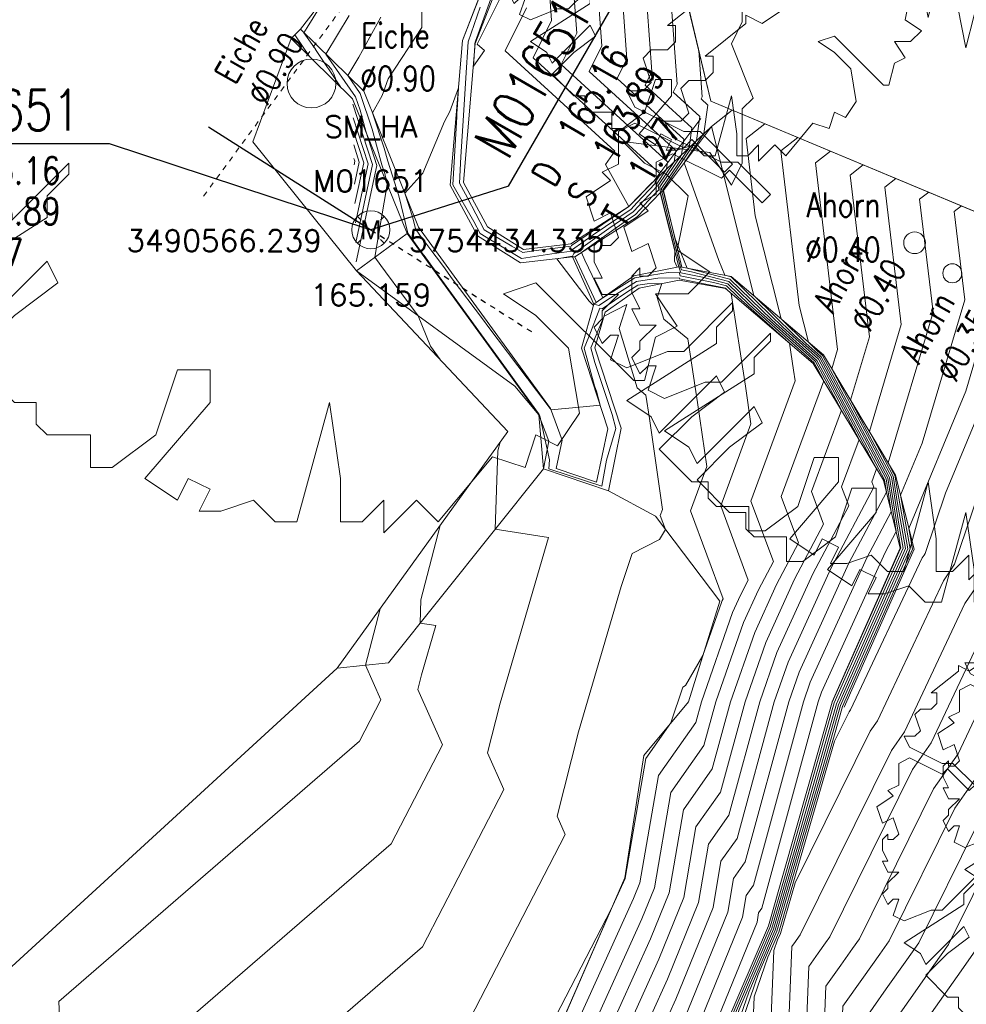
# Model space of a CAD drawing. Header units: metres. Extents: x 3490449 to 3490968, y 5754217 to 5754743.
# Tile 31 of 212: x 3490560 to 3490577, y 5754420 to 5754438. Entities that reach past the tile are written whole.
import ezdxf
from ezdxf.enums import TextEntityAlignment as Align

# ---------------------------------------------------------------- set-up
doc = ezdxf.new("R2010")
doc.units = ezdxf.units.M
doc.header["$LTSCALE"] = 0.25
for name, pattern in [('Kartierung-07$0$AUSGEZOGEN', [0]), ('Kartierung-07$0$STRICHLINIE', [19.05, 12.7, -6.35]), ('Kartierung-07$0$STRICHPUNKT', [25.4, 12.7, -6.35, 0, -6.35])]:
    doc.linetypes.add(name, pattern=pattern)
for name, color, linetype, lineweight, true_color in [('Kartierung-07$0$$BRUCH', 7, 'Continuous', 18, 0x82563a), ('Kartierung-07$0$$HOEHEN_Haupt', 7, 'Continuous', 18, 0x82563a), ('Kartierung-07$0$$HOEHEN_Mittel', 7, 'Continuous', 18, 0x82563a), ('Kartierung-07$0$$P_INF_FL', 7, 'Kartierung-07$0$AUSGEZOGEN', 18, 0x82563a), ('Kartierung-07$0$$P_INF_H_Schacht', 7, 'Kartierung-07$0$AUSGEZOGEN', 18, 0x82563a), ('Kartierung-07$0$$P_INF_NR_Schacht', 7, 'Kartierung-07$0$AUSGEZOGEN', 18, 0x82563a), ('Kartierung-07$0$$P_INF_X', 7, 'Kartierung-07$0$AUSGEZOGEN', 18, 0x82563a), ('Kartierung-07$0$B_Baum', 7, 'Continuous', 18, 0x82563a), ('Kartierung-07$0$B_Befestigt', 7, 'Continuous', 18, 0x82563a), ('Kartierung-07$0$B_Gelaendeknick', 7, 'Continuous', 18, 0x82563a), ('Kartierung-07$0$B_Mauer', 7, 'Kartierung-07$0$AUSGEZOGEN', 18, 0x82563a), ('Kartierung-07$0$B_Schrift_Baum', 7, 'Continuous', 18, 0x82563a), ('Kartierung-07$0$B_Schrift_Baum_60Grad', 7, 'Continuous', 18, 0x82563a), ('Kartierung-07$0$B_Ueberdachung', 7, 'Kartierung-07$0$STRICHLINIE', 18, 0x82563a), ('Kartierung-07$0$B_Zaun', 7, 'Kartierung-07$0$AUSGEZOGEN', 18, 0x82563a), ('Kartierung-07$0$Hilfe_DGM', 7, 'Continuous', 18, 0x82563a), ('Kartierung-07$0$SYM_SM_HA', 7, 'Kartierung-07$0$AUSGEZOGEN', 18, 0x82563a)]:
    doc.layers.add(name, color=color, linetype=linetype, lineweight=lineweight, true_color=true_color)
doc.layers.add('Kartierung-07$0$$PKT_SM_HA', color=7, linetype='Continuous', lineweight=18)
doc.layers.add('Kartierung-07$0$B_MW_Leitung_HA_Aus', color=7, linetype='Kartierung-07$0$STRICHPUNKT', true_color=0x82563a)
doc.layers.add('Kartierung-07$0$B_SW-Leitung_HA_Aus', color=7, linetype='Continuous', true_color=0x82563a)
doc.layers.add('Kartierung-07$0$B_Schachtschrift_MW_HA', color=7, linetype='Continuous')
doc.layers.add('Kartierung-07$0$B_Schachtschrift_MW_HA_60Grad_AUS', color=7, linetype='Continuous')
doc.styles.add('Kartierung-07$0$2', font='TXT')
doc.styles.add('Kartierung-07$0$STANDARD', font='romans.shx', dxfattribs={"width": 0.8})

# ---------------------------------------------------------------- blocks, each defined once
blk = doc.blocks.new('Kartierung-07$0$B_Schachtbeschriftung')
blk.add_line((0, 0), (8.186, 0))
at = {"style": 'Kartierung-07$0$STANDARD', "width": 0.8}
for s, p in [('D ', (0.75, -0.5)), ('S ', (0.75, -2)), ('T ', (0.75, -3.5))]:
    blk.add_text(s, height=1, dxfattribs=at).set_placement(p, align=Align.TOP_LEFT)
at = {"ltscale": 0.02, "style": 'Kartierung-07$0$STANDARD', "width": 0.8}
for tag, p, height in [('NUMMER', (0.759, 0.479), 1.5), ('DECKEL', (2.627, -1.5), 1), ('SOHLE', (2.625, -2.996), 1), ('TIEFE', (2.628, -4.501), 1)]:
    blk.add_attdef(tag, p, '', height=height, dxfattribs=at)
at = {"ltscale": 0.02, "style": 'Kartierung-07$0$STANDARD', "width": 0.8, "flags": 1}
blk.add_attdef('FOTO', (1.057, -6.131), '', height=1, dxfattribs=at)
blk = doc.blocks.new('Kartierung-07$0$B_Baum')
at = {"layer": 'Kartierung-07$0$B_Baum'}
blk.add_lwpolyline([(-0.4417, -0.1918), (-0.4667, -0.1793), (-0.4542, -0.1418), (-0.4667, -0.1418), (-0.4792, -0.1543), (-0.4917, -0.1293), (-0.4792, -0.1168), (-0.4792, -0.1043), (-0.4542, -0.0793), (-0.4792, -0.0793), (-0.4917, -0.0543), (-0.4792, -0.0543), (-0.4917, -0.0293), (-0.4917, -0.0043), (-0.4792, 0.0082), (-0.4792, -0.0043), (-0.4667, -0.0043), (-0.4542, 0.0082), (-0.4667, 0.0457), (-0.4917, 0.0332), (-0.5042, 0.0707), (-0.4667, 0.0957), (-0.4792, 0.1082), (-0.4542, 0.1207), (-0.4542, 0.1457), (-0.4542, 0.1707), (-0.4292, 0.1832), (-0.3542, 0.1457), (-0.3417, 0.1582), (-0.2917, 0.1082), (-0.2792, 0.1207), (-0.3292, 0.1707), (-0.3542, 0.1707), (-0.4292, 0.2082), (-0.4417, 0.2332), (-0.4167, 0.2332), (-0.4042, 0.2457), (-0.4167, 0.2832), (-0.4042, 0.2957), (-0.3792, 0.2957), (-0.3667, 0.3082), (-0.3667, 0.3332), (-0.3792, 0.3332), (-0.3167, 0.3832), (-0.3167, 0.3957), (-0.2917, 0.3832), (-0.2542, 0.4082), (-0.2542, 0.4332), (-0.2417, 0.4457), (-0.2167, 0.4207), (-0.1792, 0.4457), (-0.1917, 0.4707), (-0.1792, 0.4707), (-0.1542, 0.4582), (-0.1292, 0.4832), (-0.1167, 0.4957), (-0.0917, 0.4707), (-0.0792, 0.4957), (-0.0667, 0.5082), (-0.0292, 0.5082), (-0.0292, 0.4707), (-0.0167, 0.4832), (0.0083, 0.5082), (0.0083, 0.4832), (0.0208, 0.4707), (0.0333, 0.4957), (0.0333, 0.4832), (0.0083, 0.4082), (0.0208, 0.3457), (0.0333, 0.3957), (0.0708, 0.4832), (0.0708, 0.5082), (0.0958, 0.4957), (0.0958, 0.4832), (0.1083, 0.4707), (0.1208, 0.4957), (0.1333, 0.4707), (0.1458, 0.4457), (0.1583, 0.4457), (0.1833, 0.4707), (0.2083, 0.4582), (0.2208, 0.4582), (0.2458, 0.4332), (0.2333, 0.4207), (0.2583, 0.4207), (0.2833, 0.4082), (0.2958, 0.3957), (0.2708, 0.3707), (0.2708, 0.3582), (0.3208, 0.3707), (0.3583, 0.3457), (0.3583, 0.3332), (0.4083, 0.3082), (0.4208, 0.2832), (0.4208, 0.2582), (0.4583, 0.2457), (0.4333, 0.2207), (0.4583, 0.1957), (0.4083, 0.1832), (0.2958, 0.1332), (0.3083, 0.1207), (0.4208, 0.1582), (0.4833, 0.1457), (0.4708, 0.1207), (0.5083, 0.0957), (0.4958, 0.0832), (0.4958, 0.0707), (0.4833, 0.0457), (0.5083, -0.0168), (0.4958, -0.0293), (0.4958, -0.0918), (0.4833, -0.1168), (0.4583, -0.0793), (0.3583, -0.0668), (0.3833, -0.0918), (0.4083, -0.1043), (0.4333, -0.1293), (0.4208, -0.1918), (0.4583, -0.2168), (0.4333, -0.2418), (0.3958, -0.2418), (0.4208, -0.2793), (0.3958, -0.2918), (0.3833, -0.3418), (0.3708, -0.3418), (0.2583, -0.2293), (0.2208, -0.2418), (0.2583, -0.2668), (0.2958, -0.3043), (0.3083, -0.3793), (0.2833, -0.4168), (0.2583, -0.4043), (0.2458, -0.4418), (0.2083, -0.4293), (0.1458, -0.5043), (0.1208, -0.4793), (0.0833, -0.5168), (0.0833, -0.4793), (0.0583, -0.5043), (0.0333, -0.5043), (0.0333, -0.4543), (0.0208, -0.3668), (-0.0167, -0.5043), (-0.0417, -0.5043), (-0.0667, -0.4793), (-0.1042, -0.4918), (-0.1292, -0.4918), (-0.1167, -0.4668), (-0.1417, -0.4543), (-0.1542, -0.4793), (-0.1917, -0.4543), (-0.1167, -0.3668), (-0.1167, -0.3293), (-0.1542, -0.3293), (-0.1792, -0.4043), (-0.2292, -0.4418), (-0.2542, -0.4418), (-0.2542, -0.4043), (-0.3042, -0.4043), (-0.3167, -0.3918), (-0.3167, -0.3668), (-0.3417, -0.3668), (-0.3917, -0.3168), (-0.3417, -0.2668), (-0.2917, -0.2293), (-0.3042, -0.2043), (-0.3917, -0.2918), (-0.4042, -0.2668), (-0.4417, -0.2418), (-0.3042, -0.1543), (-0.3042, -0.1293), (-0.2792, -0.1043), (-0.2792, -0.0918), (-0.3542, -0.1668), (-0.3792, -0.1668), (-0.4417, -0.1918)], dxfattribs=at)
blk = doc.blocks.new('Kartierung-07$0$PKT_SM_HA')
at = {"layer": 'Kartierung-07$0$SYM_SM_HA'}
for p, q in [((-0.247, 0.247), (-0.177, 0.177)), ((0.177, 0.177), (0.247, 0.247)), ((0.177, 0.177), (0.247, 0.247)), ((-0.247, -0.247), (-0.177, -0.177)), ((0.177, -0.177), (0.247, -0.247))]:
    blk.add_line(p, q, dxfattribs=at)
blk.add_circle((0, 0), 0.35, dxfattribs=at)
at = {"layer": 'Kartierung-07$0$$P_INF_FL', "style": 'Kartierung-07$0$STANDARD'}
blk.add_attdef('CODE', text='', height=0.8, dxfattribs=at).set_placement((0, 1.7), align=Align.CENTER)
at = {"layer": 'Kartierung-07$0$$P_INF_H_Schacht', "style": 'Kartierung-07$0$STANDARD'}
blk.add_attdef('H', text='', height=0.8, dxfattribs=at).set_placement((0, -1.4), align=Align.CENTER)
at = {"layer": 'Kartierung-07$0$$P_INF_NR_Schacht', "style": 'Kartierung-07$0$STANDARD'}
blk.add_attdef('NR', text='', height=0.8, dxfattribs=at).set_placement((0, 0.7), align=Align.CENTER)
at = {"layer": 'Kartierung-07$0$$P_INF_X', "style": 'Kartierung-07$0$STANDARD'}
blk.add_attdef('X', text='', height=0.8, dxfattribs=at).set_placement((-0.9, -0.4), align=Align.RIGHT)
blk.add_attdef('Y', (0.7, -0.4), '', height=0.8, dxfattribs=at)
at = {"layer": 'Kartierung-07$0$SYM_SM_HA', "style": 'Kartierung-07$0$2'}
blk.add_text('M', height=0.35, dxfattribs=at).set_placement((0, -0.178), align=Align.CENTER)

msp = doc.modelspace()

# ---------------------------------------------------------------- linework, layer by layer
at = {"layer": 'Kartierung-07$0$$BRUCH', "ltscale": 0.02}
for p, q in [((3490572.496, 5754436.7), (3490571.615, 5754440.431)), ((3490568.305, 5754438.802), (3490567.926, 5754437.817)), ((3490568.162, 5754437.763), (3490568.528, 5754438.714)), ((3490564.941, 5754438.025), (3490566.108, 5754436.884)), ((3490565.904, 5754436.747), (3490564.773, 5754437.853)), ((3490567.926, 5754437.817), (3490567.702, 5754435.155)), ((3490567.947, 5754435.206), (3490568.162, 5754437.763)), ((3490566.108, 5754436.884), (3490567.118, 5754434.386)), ((3490566.907, 5754434.269), (3490565.904, 5754436.747)), ((3490579.288, 5754433.865), (3490572.496, 5754436.7)), ((3490572.509, 5754436.238), (3490571.452, 5754435.23)), ((3490571.625, 5754435.061), (3490572.509, 5754436.238)), ((3490571.452, 5754435.23), (3490570.99, 5754434.763)), ((3490567.702, 5754435.155), (3490568.203, 5754434.221)), ((3490568.384, 5754434.391), (3490567.947, 5754435.206)), ((3490571.569, 5754435.017), (3490571.625, 5754435.061)), ((3490571.967, 5754433.644), (3490571.625, 5754435.061)), ((3490571.143, 5754434.576), (3490571.569, 5754435.017)), ((3490571.569, 5754435.017), (3490571.912, 5754433.654)), ((3490570.99, 5754434.763), (3490569.922, 5754434.074)), ((3490569.996, 5754433.836), (3490571.143, 5754434.576)), ((3490567.118, 5754434.386), (3490569.544, 5754431.047)), ((3490569.051, 5754433.974), (3490568.384, 5754434.391)), ((3490565.973, 5754433.579), (3490566.907, 5754434.269)), ((3490569.331, 5754430.932), (3490566.907, 5754434.269)), ((3490568.203, 5754434.221), (3490568.995, 5754433.726)), ((3490569.922, 5754434.074), (3490569.051, 5754433.974)), ((3490568.995, 5754433.726), (3490569.954, 5754433.836)), ((3490569.954, 5754433.836), (3490569.996, 5754433.836)), ((3490570.346, 5754432.968), (3490569.954, 5754433.836)), ((3490569.996, 5754433.836), (3490570.386, 5754432.996)), ((3490568.893, 5754431.457), (3490565.973, 5754433.579)), ((3490571.083, 5754433.487), (3490571.912, 5754433.654)), ((3490571.912, 5754433.654), (3490571.967, 5754433.644)), ((3490571.967, 5754433.644), (3490572.874, 5754433.478)), ((3490570.386, 5754432.996), (3490571.083, 5754433.487)), ((3490571.18, 5754433.262), (3490571.914, 5754433.41)), ((3490571.914, 5754433.41), (3490572.767, 5754433.254)), ((3490572.874, 5754433.478), (3490574.571, 5754432.032)), ((3490570.554, 5754432.821), (3490571.18, 5754433.262)), ((3490572.767, 5754433.254), (3490574.385, 5754431.875)), ((3490570.115, 5754432.157), (3490570.346, 5754432.968)), ((3490570.346, 5754432.968), (3490570.386, 5754432.996)), ((3490570.366, 5754432.162), (3490570.554, 5754432.821)), ((3490570.602, 5754430.671), (3490570.115, 5754432.157)), ((3490570.85, 5754430.684), (3490570.366, 5754432.162)), ((3490574.571, 5754432.032), (3490575.899, 5754429.821)), ((3490574.385, 5754431.875), (3490575.675, 5754429.728)), ((3490569.331, 5754430.932), (3490568.893, 5754431.457)), ((3490569.544, 5754431.047), (3490569.764, 5754430.465)), ((3490569.417, 5754429.933), (3490569.331, 5754430.932)), ((3490570.612, 5754429.53), (3490570.85, 5754430.684)), ((3490565.622, 5754426.267), (3490568.764, 5754430.625)), ((3490570.392, 5754429.688), (3490570.602, 5754430.671)), ((3490569.764, 5754430.465), (3490569.652, 5754429.941)), ((3490569.417, 5754429.933), (3490566.566, 5754426.368)), ((3490570.612, 5754429.53), (3490569.417, 5754429.933)), ((3490569.652, 5754429.941), (3490570.392, 5754429.688)), ((3490575.899, 5754429.821), (3490576.24, 5754428.456)), ((3490575.675, 5754429.728), (3490575.987, 5754428.478)), ((3490571.479, 5754429.062), (3490570.612, 5754429.53)), ((3490572.667, 5754427.501), (3490571.479, 5754429.062)), ((3490575.987, 5754428.478), (3490574.733, 5754425.645)), ((3490576.24, 5754428.456), (3490574.952, 5754425.548)), ((3490572.086, 5754425.649), (3490572.667, 5754427.501)), ((3490566.566, 5754426.368), (3490565.622, 5754426.267)), ((3490571.263, 5754424.661), (3490572.086, 5754425.649)), ((3490570.914, 5754422.406), (3490571.263, 5754424.661)), ((3490568.501, 5754416.865), (3490570.914, 5754422.406))]:
    msp.add_line(p, q, dxfattribs=at)
at = {"layer": 'Kartierung-07$0$$HOEHEN_Haupt', "ltscale": 0.02}
for points in [[(3490571.2, 5754440.2), (3490571.415, 5754437.249), (3490571.29, 5754436.996), (3490572.149, 5754436.211), (3490572.097, 5754435.845), (3490571.589, 5754435.096), (3490571.595, 5754435.037), (3490571.79, 5754434.256), (3490571.941, 5754433.649), (3490571.956, 5754433.597), (3490572.141, 5754433.559), (3490572.83, 5754433.386), (3490573.414, 5754432.816), (3490574.426, 5754431.91), (3490574.604, 5754431.578), (3490574.902, 5754431.015), (3490574.351, 5754429.518), (3490574.575, 5754428.914), (3490574.042, 5754427.906), (3490573.512, 5754426.742), (3490573.13, 5754425.647), (3490572.677, 5754423.986), (3490572.225, 5754423.344), (3490572.001, 5754422.044), (3490571.542, 5754420.914), (3490570.078, 5754417.677)], [(3490567.185, 5754438.662), (3490567.18, 5754438.06), (3490566.558, 5754437.115), (3490566.445, 5754436.805), (3490566.269, 5754436.485), (3490566.485, 5754435.836), (3490566.485, 5754435.836), (3490566.551, 5754435.597), (3490566.752, 5754434.962), (3490566.918, 5754434.275), (3490567.203, 5754433.882), (3490567.22, 5754433.86), (3490567.439, 5754433.557), (3490567.448, 5754433.545), (3490568.097, 5754432.648), (3490568.129, 5754432.606), (3490568.785, 5754431.7), (3490568.817, 5754431.657), (3490568.942, 5754431.485), (3490569.324, 5754430.956), (3490569.339, 5754430.936), (3490569.352, 5754430.909), (3490569.527, 5754430.101), (3490569.517, 5754429.936), (3490569.873, 5754429.818), (3490570.495, 5754429.614), (3490570.58, 5754430.096), (3490570.747, 5754430.679), (3490570.68, 5754430.936), (3490570.363, 5754431.893), (3490570.288, 5754432.16), (3490570.533, 5754432.747), (3490570.955, 5754432.959), (3490570.809, 5754432.519), (3490571.141, 5754431.429), (3490571.304, 5754431.293), (3490571.371, 5754430.86), (3490571.609, 5754429.188), (3490571.568, 5754429.076), (3490571.664, 5754428.82), (3490571.555, 5754428.632), (3490571.05, 5754428.376), (3490570.847, 5754427.77), (3490570.063, 5754425.097), (3490569.67, 5754423.54), (3490569.817, 5754423.206), (3490567.771, 5754419.249)], [(3490567.946, 5754436.44), (3490567.898, 5754435.678), (3490567.869, 5754435.19), (3490568.02, 5754434.926), (3490568.327, 5754434.337), (3490568.838, 5754434.036), (3490569.038, 5754433.915), (3490569.234, 5754433.946), (3490569.928, 5754434.033), (3490569.932, 5754434.043), (3490570.048, 5754434.126), (3490570.99, 5754434.763), (3490570.99, 5754434.763), (3490570.557, 5754435.539), (3490570.732, 5754435.785), (3490568.713, 5754437.628), (3490569.105, 5754438.421)], [(3490568.254, 5754438.433), (3490568.028, 5754437.794), (3490567.99, 5754437.132), (3490567.946, 5754436.44)], [(3490565.917, 5754436.147), (3490566.108, 5754435.565), (3490565.946, 5754434.818)], [(3490574.099, 5754436.031), (3490573.787, 5754435.791), (3490574.126, 5754432.939), (3490574.295, 5754432.267), (3490574.456, 5754432.11), (3490574.557, 5754432.02), (3490575.294, 5754430.642), (3490575.759, 5754429.763), (3490575.911, 5754428.781), (3490575.707, 5754428.396), (3490574.535, 5754425.823), (3490574.473, 5754425.645), (3490573.437, 5754421.849), (3490573.378, 5754421.765), (3490573.349, 5754421.595), (3490572.322, 5754419.062), (3490572.186, 5754418.762), (3490571.102, 5754418.045), (3490571.086, 5754416.497), (3490569.279, 5754413.388), (3490569.279, 5754413.388), (3490568.054, 5754412.171), (3490568.054, 5754412.171), (3490567.517, 5754411.48)], [(3490568.672, 5754410.26), (3490568.993, 5754410.672), (3490568.993, 5754410.672), (3490569.724, 5754411.398), (3490569.724, 5754411.398), (3490572.566, 5754416.286), (3490572.59, 5754418.72), (3490572.662, 5754418.767), (3490573.196, 5754420.306), (3490573.685, 5754421.445), (3490574.542, 5754424.371), (3490574.885, 5754425.577), (3490575.26, 5754426.419), (3490576.169, 5754428.462), (3490575.992, 5754429.448), (3490576.389, 5754430.406), (3490577.175, 5754433.044), (3490576.981, 5754434.672), (3490577.112, 5754434.773)], [(3490580.182, 5754433.484), (3490580.118, 5754433.383), (3490580.025, 5754433.237), (3490579.803, 5754432.886), (3490578.072, 5754427.781), (3490577.876, 5754427.479), (3490577.567, 5754427.036), (3490576.557, 5754424.893), (3490576.212, 5754424.4), (3490574.688, 5754421.321), (3490574.61, 5754421.21), (3490574.475, 5754421.02), (3490574.305, 5754420.778), (3490574.204, 5754418.291), (3490574.06, 5754417.573), (3490574.045, 5754416.075), (3490570.169, 5754409.409), (3490570.168, 5754409.409), (3490569.931, 5754409.173), (3490569.931, 5754409.173), (3490569.828, 5754409.04)], [(3490583.399, 5754432.115), (3490583.104, 5754431.649), (3490582.678, 5754430.976), (3490581.657, 5754429.365), (3490580.782, 5754426.783), (3490580.295, 5754426.035), (3490579.531, 5754424.935), (3490579.034, 5754423.882), (3490578.157, 5754422.628), (3490577.422, 5754421.143), (3490577.106, 5754420.695), (3490576.562, 5754419.924), (3490575.873, 5754418.946), (3490575.825, 5754417.792), (3490575.528, 5754416.31), (3490575.524, 5754415.864), (3490573.56, 5754412.487), (3490572.953, 5754409.901), (3490572.814, 5754409.283)]]:
    msp.add_lwpolyline(points, dxfattribs=at)
at = {"layer": 'Kartierung-07$0$$HOEHEN_Mittel', "ltscale": 0.02}
for points in [[(3490569.074, 5754442.254), (3490568.544, 5754442.178), (3490568.421, 5754441.729), (3490568.114, 5754441.806), (3490568.138, 5754441.614), (3490567.944, 5754441.622), (3490567.947, 5754441.6), (3490567.916, 5754441.213), (3490567.906, 5754441.084), (3490567.864, 5754440.563), (3490567.824, 5754440.507), (3490567.417, 5754439.668), (3490567.04, 5754438.887), (3490566.594, 5754438.488), (3490565.986, 5754438.539), (3490565.48, 5754438.591), (3490565.4, 5754438.595), (3490565.065, 5754438.06), (3490565.006, 5754437.962), (3490565.219, 5754437.657), (3490565.221, 5754437.653), (3490565.68, 5754436.967)], [(3490571.634, 5754440.349), (3490571.877, 5754437.014), (3490571.805, 5754436.869), (3490572.297, 5754436.42), (3490572.234, 5754435.976), (3490571.618, 5754435.068), (3490571.619, 5754435.056), (3490571.841, 5754434.166), (3490572.064, 5754433.626), (3490572.85, 5754433.428), (3490573.622, 5754432.675), (3490574.452, 5754431.932), (3490574.742, 5754431.39), (3490575.227, 5754430.474), (3490574.907, 5754429.606), (3490575.037, 5754429.256), (3490574.375, 5754428.004), (3490573.716, 5754426.558), (3490573.399, 5754425.647), (3490572.829, 5754423.559), (3490572.455, 5754423.028), (3490572.27, 5754421.954), (3490571.698, 5754420.543), (3490570.499, 5754417.894)], [(3490570.773, 5754439.963), (3490570.953, 5754437.483), (3490570.775, 5754437.122), (3490572.001, 5754436.003), (3490571.96, 5754435.714), (3490571.56, 5754435.125), (3490571.571, 5754435.018), (3490571.583, 5754434.967), (3490571.836, 5754433.957), (3490571.827, 5754433.756), (3490571.88, 5754433.648), (3490571.908, 5754433.652), (3490571.912, 5754433.652), (3490571.944, 5754433.543), (3490572.343, 5754433.461), (3490572.81, 5754433.343), (3490573.205, 5754432.957), (3490574.4, 5754431.888), (3490574.466, 5754431.765), (3490574.577, 5754431.556), (3490573.794, 5754429.429), (3490574.113, 5754428.572), (3490573.709, 5754427.808), (3490573.307, 5754426.926), (3490572.862, 5754425.648), (3490572.525, 5754424.414), (3490571.994, 5754423.66), (3490571.731, 5754422.134), (3490571.386, 5754421.284), (3490569.656, 5754417.46)], [(3490570.345, 5754439.725), (3490570.491, 5754437.718), (3490570.259, 5754437.249), (3490571.852, 5754435.794), (3490571.823, 5754435.583), (3490571.531, 5754435.153), (3490571.539, 5754435.072), (3490571.432, 5754434.957), (3490571.11, 5754434.617), (3490570.903, 5754434.477), (3490570.118, 5754433.915), (3490570.177, 5754433.778), (3490570.512, 5754433.085), (3490571.098, 5754433.452), (3490571.714, 5754433.548), (3490571.913, 5754433.552), (3490571.932, 5754433.488), (3490572.545, 5754433.362), (3490572.789, 5754433.301), (3490572.996, 5754433.099), (3490573.946, 5754432.249), (3490574.023, 5754431.753), (3490574.051, 5754431.552), (3490573.238, 5754429.341), (3490573.651, 5754428.23), (3490573.376, 5754427.71), (3490573.103, 5754427.11), (3490572.593, 5754425.648), (3490572.373, 5754424.841), (3490571.763, 5754423.976), (3490571.461, 5754422.224), (3490571.23, 5754421.654), (3490569.235, 5754417.243)], [(3490569.918, 5754439.487), (3490570.029, 5754437.952), (3490569.744, 5754437.375), (3490571.704, 5754435.585), (3490571.685, 5754435.453), (3490571.502, 5754435.182), (3490571.507, 5754435.13), (3490571.285, 5754434.892), (3490571.07, 5754434.666), (3490570.618, 5754434.36), (3490569.976, 5754433.9), (3490569.953, 5754433.847), (3490569.913, 5754433.842), (3490569.666, 5754433.803), (3490570.256, 5754433.019), (3490570.338, 5754432.941), (3490570.348, 5754432.966), (3490570.439, 5754432.941), (3490570.653, 5754433.085), (3490571.128, 5754433.383), (3490571.521, 5754433.445), (3490571.914, 5754433.453), (3490571.919, 5754433.433), (3490572.747, 5754433.264), (3490572.769, 5754433.258), (3490572.788, 5754433.24), (3490572.874, 5754433.163), (3490573.139, 5754431.455), (3490573.237, 5754430.764), (3490572.681, 5754429.253), (3490573.189, 5754427.888), (3490573.043, 5754427.612), (3490572.898, 5754427.293), (3490572.325, 5754425.649), (3490572.221, 5754425.269), (3490571.533, 5754424.291), (3490571.192, 5754422.314), (3490571.075, 5754422.025), (3490568.813, 5754417.026)], [(3490569.49, 5754439.249), (3490569.567, 5754438.186), (3490569.229, 5754437.501), (3490571.556, 5754435.376), (3490571.548, 5754435.322), (3490571.472, 5754435.21), (3490571.475, 5754435.189), (3490571.137, 5754434.828), (3490571.03, 5754434.714), (3490570.333, 5754434.243), (3490569.954, 5754433.971), (3490569.94, 5754433.94), (3490569.574, 5754433.894), (3490569.013, 5754433.805), (3490568.444, 5754434.151), (3490568.25, 5754434.265), (3490568.134, 5754434.488), (3490567.747, 5754435.164), (3490567.821, 5754436.416), (3490567.825, 5754436.482), (3490567.829, 5754436.542), (3490567.853, 5754436.946), (3490567.695, 5754436.514), (3490567.595, 5754436.331), (3490567.195, 5754435.378), (3490566.867, 5754435.007), (3490567.01, 5754434.556), (3490567.059, 5754434.353), (3490567.143, 5754434.237), (3490567.382, 5754433.919), (3490567.441, 5754433.838), (3490567.575, 5754433.659), (3490567.739, 5754433.434), (3490568.295, 5754432.697), (3490568.411, 5754432.537), (3490569.119, 5754431.604), (3490569.128, 5754431.592), (3490569.155, 5754431.553), (3490569.542, 5754431.046), (3490569.554, 5754431.022), (3490570.149, 5754431.079), (3490570.459, 5754431.107), (3490570.393, 5754431.363), (3490570.359, 5754431.465), (3490570.165, 5754432.158), (3490570.25, 5754432.362), (3490570.455, 5754432.891), (3490570.499, 5754432.878), (3490570.952, 5754433.186), (3490571.157, 5754433.314), (3490571.327, 5754433.341), (3490571.599, 5754433.347), (3490571.513, 5754433.087), (3490571.633, 5754432.691), (3490572.074, 5754432.325), (3490572.255, 5754431.157), (3490572.423, 5754429.976), (3490572.125, 5754429.164), (3490572.727, 5754427.545), (3490572.71, 5754427.514), (3490572.694, 5754427.477), (3490572.352, 5754426.498), (3490572.033, 5754425.945), (3490571.983, 5754425.919), (3490571.763, 5754425.261), (3490571.302, 5754424.607), (3490570.922, 5754422.403), (3490570.919, 5754422.395), (3490570.664, 5754421.833), (3490568.35, 5754417.357)], [(3490568.643, 5754438.655), (3490568.635, 5754438.773), (3490568.646, 5754439.098), (3490568.572, 5754438.913), (3490568.498, 5754438.726), (3490568.168, 5754437.807), (3490568.153, 5754437.765), (3490568.151, 5754437.722), (3490568.127, 5754437.347), (3490568.33, 5754437.634), (3490568.198, 5754437.754), (3490568.643, 5754438.655)], [(3490565.969, 5754433.747), (3490566.352, 5754435.518), (3490566.146, 5754436.15), (3490566.04, 5754436.534), (3490566.04, 5754436.534), (3490565.957, 5754436.782), (3490565.957, 5754436.783), (3490565.957, 5754436.783), (3490565.409, 5754437.567), (3490565.843, 5754438.279)], [(3490567.514, 5754431.948), (3490567.338, 5754432.19), (3490567.111, 5754432.752), (3490566.506, 5754433.564), (3490566.423, 5754433.68), (3490566.314, 5754433.831), (3490566.542, 5754435.17), (3490566.494, 5754435.368), (3490566.443, 5754435.531), (3490566.262, 5754436.185), (3490566.262, 5754436.185), (3490566.044, 5754436.841), (3490566.044, 5754436.841), (3490566.044, 5754436.841), (3490565.813, 5754437.172), (3490566.018, 5754437.509), (3490566.422, 5754438.249)], [(3490565.109, 5754437.525), (3490564.842, 5754437.924), (3490564.842, 5754437.924)], [(3490572.277, 5754437.626), (3490572.339, 5754436.78), (3490572.321, 5754436.743), (3490572.446, 5754436.629), (3490572.372, 5754436.107), (3490572.007, 5754435.569), (3490572.646, 5754433.767), (3490572.756, 5754433.5), (3490572.871, 5754433.471), (3490573.831, 5754432.534), (3490574.479, 5754431.954), (3490574.88, 5754431.203), (3490575.552, 5754429.934), (3490575.464, 5754429.694), (3490575.499, 5754429.598), (3490574.708, 5754428.102), (3490573.921, 5754426.375), (3490573.667, 5754425.647), (3490572.981, 5754423.131), (3490572.686, 5754422.712), (3490572.54, 5754421.865), (3490571.854, 5754420.173), (3490570.921, 5754418.111)], [(3490565.906, 5754436.648), (3490566.271, 5754435.534), (3490565.962, 5754434.104)], [(3490572.894, 5754436.534), (3490572.509, 5754436.238), (3490573.291, 5754433.123), (3490574.039, 5754432.392), (3490574.505, 5754431.976), (3490575.018, 5754431.016), (3490575.695, 5754429.736), (3490575.731, 5754429.504), (3490575.041, 5754428.2), (3490574.125, 5754426.191), (3490573.936, 5754425.646), (3490573.133, 5754422.704), (3490572.917, 5754422.397), (3490572.81, 5754421.775), (3490572.01, 5754419.803), (3490571.343, 5754418.328), (3490570.507, 5754417.775), (3490570.495, 5754416.581), (3490569.101, 5754414.183), (3490569.101, 5754414.183), (3490567.679, 5754412.77), (3490567.679, 5754412.77), (3490567.055, 5754411.968)], [(3490565.912, 5754436.397), (3490566.189, 5754435.549), (3490565.954, 5754434.461)], [(3490573.496, 5754436.282), (3490573.148, 5754436.014), (3490573.318, 5754434.589), (3490573.793, 5754432.695), (3490574.248, 5754432.251), (3490574.531, 5754431.998), (3490575.156, 5754430.829), (3490575.727, 5754429.749), (3490575.821, 5754429.143), (3490575.374, 5754428.298), (3490574.33, 5754426.007), (3490574.204, 5754425.646), (3490573.285, 5754422.276), (3490573.147, 5754422.081), (3490573.079, 5754421.685), (3490572.166, 5754419.432), (3490571.764, 5754418.545), (3490570.804, 5754417.91), (3490570.791, 5754416.539), (3490569.19, 5754413.786), (3490569.19, 5754413.785), (3490567.866, 5754412.47), (3490567.866, 5754412.47), (3490567.286, 5754411.724)], [(3490565.923, 5754435.896), (3490566.026, 5754435.58), (3490565.938, 5754435.175)], [(3490567.748, 5754411.236), (3490568.242, 5754411.871), (3490568.242, 5754411.871), (3490569.368, 5754412.99), (3490569.368, 5754412.99), (3490571.382, 5754416.454), (3490571.399, 5754418.18), (3490572.429, 5754418.861), (3490572.488, 5754419.029), (3490573.559, 5754421.523), (3490573.609, 5754421.695), (3490574.734, 5754425.644), (3490575.959, 5754428.399), (3490575.994, 5754428.477), (3490575.983, 5754428.539), (3490575.791, 5754429.776), (3490575.432, 5754430.455), (3490574.727, 5754431.773), (3490574.834, 5754432.134), (3490574.426, 5754435.567), (3490574.702, 5754435.779)], [(3490565.928, 5754435.645), (3490565.944, 5754435.596), (3490565.931, 5754435.532)], [(3490567.979, 5754410.992), (3490568.43, 5754411.571), (3490568.43, 5754411.571), (3490569.457, 5754412.592), (3490569.457, 5754412.592), (3490571.678, 5754416.412), (3490571.697, 5754418.315), (3490572.487, 5754418.838), (3490572.665, 5754419.349), (3490573.59, 5754421.504), (3490573.842, 5754422.364), (3490574.772, 5754425.628), (3490575.784, 5754427.904), (3490576.038, 5754428.474), (3490575.958, 5754428.917), (3490575.823, 5754429.789), (3490575.569, 5754430.268), (3490575.072, 5754431.197), (3490575.42, 5754432.362), (3490575.065, 5754435.343), (3490575.304, 5754435.528)], [(3490568.21, 5754410.748), (3490568.617, 5754411.272), (3490568.617, 5754411.272), (3490569.546, 5754412.194), (3490569.546, 5754412.194), (3490571.974, 5754416.37), (3490571.995, 5754418.45), (3490572.546, 5754418.814), (3490572.842, 5754419.668), (3490573.622, 5754421.484), (3490574.076, 5754423.033), (3490574.81, 5754425.611), (3490575.609, 5754427.409), (3490576.082, 5754428.47), (3490575.933, 5754429.295), (3490575.855, 5754429.803), (3490575.707, 5754430.081), (3490575.418, 5754430.621), (3490576.005, 5754432.589), (3490575.704, 5754435.12), (3490575.907, 5754435.276)], [(3490568.441, 5754410.504), (3490568.805, 5754410.972), (3490568.805, 5754410.972), (3490569.635, 5754411.796), (3490569.635, 5754411.796), (3490572.27, 5754416.328), (3490572.292, 5754418.585), (3490572.604, 5754418.791), (3490573.019, 5754419.987), (3490573.653, 5754421.464), (3490574.309, 5754423.702), (3490574.848, 5754425.594), (3490575.435, 5754426.914), (3490576.125, 5754428.466), (3490575.909, 5754429.673), (3490575.887, 5754429.816), (3490575.845, 5754429.894), (3490575.764, 5754430.046), (3490576.59, 5754432.817), (3490576.343, 5754434.896), (3490576.51, 5754435.025)], [(3490568.903, 5754410.016), (3490569.181, 5754410.372), (3490569.181, 5754410.372), (3490569.813, 5754411), (3490569.813, 5754411), (3490572.861, 5754416.244), (3490572.885, 5754418.583), (3490572.906, 5754418.69), (3490572.933, 5754419.359), (3490573.373, 5754420.626), (3490573.717, 5754421.425), (3490574.775, 5754425.04), (3490574.923, 5754425.561), (3490575.085, 5754425.924), (3490576.213, 5754428.458), (3490576.145, 5754428.836), (3490577.192, 5754431.364), (3490577.761, 5754433.271), (3490577.62, 5754434.449), (3490577.715, 5754434.522)], [(3490569.134, 5754409.772), (3490569.368, 5754410.073), (3490569.368, 5754410.073), (3490569.902, 5754410.603), (3490569.902, 5754410.603), (3490573.157, 5754416.202), (3490573.178, 5754418.331), (3490573.23, 5754418.59), (3490573.297, 5754420.215), (3490573.55, 5754420.945), (3490573.748, 5754421.406), (3490574.778, 5754424.923), (3490575.045, 5754425.463), (3490575.071, 5754425.499), (3490576.389, 5754428.296), (3490576.424, 5754428.346), (3490576.446, 5754428.38), (3490576.822, 5754429.489), (3490577.995, 5754432.322), (3490578.346, 5754433.499), (3490578.259, 5754434.225), (3490578.318, 5754434.27)], [(3490569.365, 5754409.528), (3490569.556, 5754409.773), (3490569.556, 5754409.773), (3490569.99, 5754410.205), (3490569.991, 5754410.205), (3490573.453, 5754416.159), (3490573.472, 5754418.078), (3490573.555, 5754418.491), (3490573.66, 5754421.071), (3490573.727, 5754421.264), (3490573.78, 5754421.386), (3490574.052, 5754422.317), (3490575.434, 5754425.109), (3490575.566, 5754425.297), (3490576.782, 5754427.876), (3490576.908, 5754428.057), (3490576.988, 5754428.181), (3490578.354, 5754432.207), (3490578.798, 5754433.28), (3490578.931, 5754433.726), (3490578.898, 5754434.001), (3490578.92, 5754434.018)], [(3490579.539, 5754433.758), (3490579.521, 5754433.73), (3490579.495, 5754433.689), (3490579.433, 5754433.59), (3490577.53, 5754427.981), (3490577.392, 5754427.768), (3490577.175, 5754427.456), (3490576.062, 5754425.095), (3490575.823, 5754424.754), (3490574.141, 5754421.356), (3490574.111, 5754421.313), (3490574.058, 5754421.239), (3490573.992, 5754421.145), (3490573.879, 5754418.391), (3490573.766, 5754417.826), (3490573.749, 5754416.117), (3490570.08, 5754409.807), (3490570.079, 5754409.807), (3490569.744, 5754409.473), (3490569.744, 5754409.473), (3490569.597, 5754409.284)], [(3490580.826, 5754433.21), (3490580.715, 5754433.036), (3490580.556, 5754432.784), (3490580.174, 5754432.182), (3490578.614, 5754427.582), (3490578.36, 5754427.191), (3490577.96, 5754426.616), (3490577.053, 5754424.691), (3490576.601, 5754424.045), (3490575.235, 5754421.285), (3490575.109, 5754421.107), (3490574.893, 5754420.801), (3490574.619, 5754420.412), (3490574.528, 5754418.191), (3490574.353, 5754417.321), (3490574.341, 5754416.033), (3490570.258, 5754409.011), (3490570.257, 5754409.011), (3490570.119, 5754408.874), (3490570.119, 5754408.874), (3490570.059, 5754408.796)], [(3490581.469, 5754432.937), (3490581.312, 5754432.689), (3490581.086, 5754432.332), (3490580.545, 5754431.477), (3490579.156, 5754427.382), (3490578.843, 5754426.902), (3490578.353, 5754426.195), (3490577.548, 5754424.489), (3490576.99, 5754423.691), (3490575.781, 5754421.25), (3490575.608, 5754421.004), (3490575.31, 5754420.582), (3490574.932, 5754420.045), (3490574.852, 5754418.091), (3490574.647, 5754417.068), (3490574.636, 5754415.991), (3490570.347, 5754408.613), (3490570.346, 5754408.613), (3490570.307, 5754408.574), (3490570.307, 5754408.574), (3490570.29, 5754408.552)], [(3490582.112, 5754432.663), (3490581.91, 5754432.342), (3490581.617, 5754431.88), (3490580.916, 5754430.773), (3490579.698, 5754427.182), (3490579.327, 5754426.613), (3490578.745, 5754425.775), (3490578.044, 5754424.287), (3490577.379, 5754423.337), (3490576.328, 5754421.214), (3490576.107, 5754420.901), (3490575.728, 5754420.362), (3490575.246, 5754419.679), (3490575.177, 5754417.992), (3490574.941, 5754416.815), (3490574.932, 5754415.949), (3490571.115, 5754409.385)], [(3490571.693, 5754408.188), (3490572.338, 5754410.936), (3490575.228, 5754415.907), (3490575.235, 5754416.563), (3490575.501, 5754417.892), (3490575.559, 5754419.313), (3490576.145, 5754420.143), (3490576.607, 5754420.798), (3490576.875, 5754421.179), (3490577.768, 5754422.982), (3490578.539, 5754424.084), (3490579.138, 5754425.355), (3490579.811, 5754426.324), (3490580.24, 5754426.983), (3490581.286, 5754430.069), (3490582.147, 5754431.428), (3490582.507, 5754431.996), (3490582.756, 5754432.389)], [(3490568.62, 5754430.426), (3490568.58, 5754430.268), (3490568.531, 5754428.825), (3490569.512, 5754428.671), (3490568.618, 5754425.622), (3490568.387, 5754424.708), (3490568.686, 5754424.031), (3490567.192, 5754421.14), (3490564.254, 5754418.598), (3490564.322, 5754416.652), (3490564.212, 5754415.994), (3490563.614, 5754414.98), (3490564.252, 5754414.446), (3490564.471, 5754414.072)], [(3490567.514, 5754428.891), (3490567.162, 5754427.522), (3490567.147, 5754427.095), (3490567.437, 5754427.049), (3490567.173, 5754426.147), (3490567.105, 5754425.877), (3490567.556, 5754424.856), (3490566.613, 5754423.032), (3490562.374, 5754419.365), (3490562.416, 5754418.173), (3490562.193, 5754416.837), (3490561.124, 5754415.023)], [(3490566.408, 5754427.356), (3490566.142, 5754426.323), (3490566.425, 5754425.681), (3490566.033, 5754424.924), (3490560.495, 5754420.131), (3490560.51, 5754419.694), (3490560.173, 5754417.679), (3490559.94, 5754417.282)]]:
    msp.add_lwpolyline(points, dxfattribs=at)
at = {"layer": 'Kartierung-07$0$B_Baum'}
for centre, radius in [((3490565.146, 5754437.028, 164.974), 0.45), ((3490576.251, 5754434.096, 165.14), 0.2), ((3490576.945, 5754433.534, 164.792), 0.175)]:
    msp.add_circle(centre, radius, dxfattribs=at)
at = {"layer": 'Kartierung-07$0$B_Befestigt', "ltscale": 0.02}
for points in [[(3490565.973, 5754433.579), (3490566.907, 5754434.269)], [(3490565.973, 5754433.579), (3490568.893, 5754431.457), (3490569.331, 5754430.932)], [(3490557.569, 5754419.406), (3490559.608, 5754417.915), (3490561.242, 5754414.797), (3490563.046, 5754413.987), (3490565.031, 5754414.106), (3490566.171, 5754415.177), (3490568.501, 5754416.865), (3490570.914, 5754422.406), (3490571.263, 5754424.661), (3490572.086, 5754425.649), (3490572.667, 5754427.501), (3490571.479, 5754429.062), (3490570.612, 5754429.53), (3490569.417, 5754429.933), (3490566.566, 5754426.368), (3490565.622, 5754426.267), (3490568.764, 5754430.625)]]:
    msp.add_lwpolyline(points, dxfattribs=at)
at = {"layer": 'Kartierung-07$0$B_Gelaendeknick', "ltscale": 0.02}
for points, elevation in [([(3490571.967, 5754433.644), (3490571.625, 5754435.061)], 164.414), ([(3490569.996, 5754433.836), (3490570.386, 5754432.996)], 164.71)]:
    msp.add_lwpolyline(points, dxfattribs=dict(at, elevation=elevation))
at = {"layer": 'Kartierung-07$0$B_Mauer', "ltscale": 0.02}
for points in [[(3490572.509, 5754436.238), (3490571.625, 5754435.061), (3490571.569, 5754435.017), (3490571.143, 5754434.576), (3490569.996, 5754433.836), (3490569.954, 5754433.836), (3490568.995, 5754433.726), (3490568.203, 5754434.221), (3490567.702, 5754435.155), (3490567.926, 5754437.817), (3490568.305, 5754438.802), (3490569.408, 5754441.57)], [(3490569.631, 5754441.481), (3490568.528, 5754438.714), (3490568.162, 5754437.763), (3490567.947, 5754435.206), (3490568.384, 5754434.391), (3490569.051, 5754433.974), (3490569.922, 5754434.074), (3490570.99, 5754434.763), (3490571.408, 5754435.196), (3490571.452, 5754435.23), (3490572.317, 5754436.382)], [(3490564.941, 5754438.025), (3490566.108, 5754436.884), (3490567.118, 5754434.386), (3490569.544, 5754431.047), (3490569.764, 5754430.465), (3490569.652, 5754429.941), (3490570.392, 5754429.688), (3490570.602, 5754430.671), (3490570.115, 5754432.157), (3490570.346, 5754432.968), (3490570.386, 5754432.996)], [(3490564.773, 5754437.853), (3490565.904, 5754436.747), (3490566.907, 5754434.269), (3490569.331, 5754430.932), (3490569.515, 5754430.446), (3490569.417, 5754429.933)], [(3490570.386, 5754432.996), (3490571.083, 5754433.487), (3490571.912, 5754433.654), (3490571.967, 5754433.644)], [(3490571.967, 5754433.644), (3490572.874, 5754433.478), (3490574.571, 5754432.032), (3490575.899, 5754429.821), (3490576.24, 5754428.456), (3490574.952, 5754425.548)], [(3490570.612, 5754429.53), (3490570.85, 5754430.684), (3490570.366, 5754432.162), (3490570.554, 5754432.821), (3490571.18, 5754433.262), (3490571.914, 5754433.41), (3490572.767, 5754433.254), (3490574.385, 5754431.875), (3490575.675, 5754429.728), (3490575.987, 5754428.478), (3490574.733, 5754425.645)]]:
    msp.add_lwpolyline(points, dxfattribs=at)
for points, elevation in [([(3490571.569, 5754435.017), (3490571.912, 5754433.654)], 164.607), ([(3490570.346, 5754432.968), (3490569.954, 5754433.836)], 164.798)]:
    msp.add_lwpolyline(points, dxfattribs=dict(at, elevation=elevation))
at = {"layer": 'Kartierung-07$0$B_MW_Leitung_HA_Aus', "ltscale": 0.01}
msp.add_line((3490566.239, 5754434.335, -1.027), (3490569.23, 5754432.439, -2.054), dxfattribs=at)
at = {"layer": 'Kartierung-07$0$B_Schachtschrift_MW_HA', "ltscale": 0.02, "elevation": -1.027}
msp.add_lwpolyline([(3490561.419, 5754435.924), (3490566.239, 5754434.335)], dxfattribs=at)
at = {"layer": 'Kartierung-07$0$B_Schachtschrift_MW_HA_60Grad_AUS', "ltscale": 0.02, "elevation": -1.027}
msp.add_lwpolyline([(3490568.774, 5754435.14), (3490566.239, 5754434.335)], dxfattribs=at)
at = {"layer": 'Kartierung-07$0$B_SW-Leitung_HA_Aus', "ltscale": 0.02}
msp.add_line((3490563.248, 5754436.231), (3490566.239, 5754434.335, -1.027), dxfattribs=at)
at = {"layer": 'Kartierung-07$0$B_Ueberdachung', "ltscale": 0.02}
msp.add_lwpolyline([(3490566.775, 5754439.869), (3490563.14, 5754434.929)], dxfattribs=at)
at = {"layer": 'Kartierung-07$0$B_Zaun', "ltscale": 0.02}
msp.add_lwpolyline([(3490570.382, 5754408.454), (3490576.151, 5754415.775), (3490577.23, 5754417.36), (3490582.705, 5754424.596), (3490587.047, 5754430.562), (3490579.288, 5754433.865), (3490572.496, 5754436.7), (3490571.615, 5754440.431)], dxfattribs=at)
at = {"layer": 'Kartierung-07$0$Hilfe_DGM', "ltscale": 0.02}
for points in [[(3490571.615, 5754440.431), (3490572.496, 5754436.7), (3490579.288, 5754433.865), (3490587.047, 5754430.562), (3490587.529, 5754430.236), (3490587.609, 5754430.176), (3490580.066, 5754419.944), (3490580.237, 5754419.332), (3490579.095, 5754417.846), (3490580.301, 5754416.898), (3490584.348, 5754413.883), (3490585.314, 5754415.17), (3490588.89, 5754412.482), (3490590.977, 5754410.407)], [(3490570.382, 5754408.454), (3490565.031, 5754414.106), (3490563.046, 5754413.987), (3490561.242, 5754414.797), (3490559.608, 5754417.915), (3490557.569, 5754419.406), (3490559.405, 5754420.576), (3490565.622, 5754426.267), (3490568.764, 5754430.625), (3490565.973, 5754433.579), (3490564.067, 5754435.952), (3490564.773, 5754437.853), (3490564.941, 5754438.025), (3490565.386, 5754438.603)]]:
    msp.add_lwpolyline(points, dxfattribs=at)

# ---------------------------------------------------------------- block references
at = {"layer": 'Kartierung-07$0$$PKT_SM_HA'}
ref = msp.add_blockref('Kartierung-07$0$PKT_SM_HA', (3490566.239, 5754434.335, 165.159), dxfattribs=at)
ref.add_attrib('Y', '5754434.335', (3490566.939, 5754433.935, 165.159), dxfattribs={"layer": 'Kartierung-07$0$$P_INF_X', "height": 0.4, "style": 'Kartierung-07$0$STANDARD'})
ref.add_attrib('X', '3490566.239', dxfattribs={"layer": 'Kartierung-07$0$$P_INF_X', "height": 0.4, "style": 'Kartierung-07$0$STANDARD'}).set_placement((3490565.339, 5754433.935, 165.159), align=Align.RIGHT)
ref.add_attrib('H', '165.159', dxfattribs={"layer": 'Kartierung-07$0$$P_INF_H_Schacht', "height": 0.4, "style": 'Kartierung-07$0$STANDARD'}).set_placement((3490566.239, 5754432.935, 165.159), align=Align.CENTER)
ref.add_attrib('CODE', 'SM_HA', dxfattribs={"layer": 'Kartierung-07$0$$P_INF_FL', "height": 0.4, "style": 'Kartierung-07$0$STANDARD'}).set_placement((3490566.239, 5754436.035, 165.159), align=Align.CENTER)
ref.add_attrib('NR', 'M01651', dxfattribs={"layer": 'Kartierung-07$0$$P_INF_NR_Schacht', "height": 0.4, "style": 'Kartierung-07$0$STANDARD'}).set_placement((3490566.239, 5754435.035, 165.159), align=Align.CENTER)
at = {"layer": 'Kartierung-07$0$B_Baum'}
for p, xscale, yscale, zscale in [((3490565.146, 5754437.028, 321.122), 16, 16, 16), ((3490572.711, 5754439.733, 320.451), 8, 8, 8), ((3490576.251, 5754434.096, 321.288), 12, 12, 12), ((3490576.945, 5754433.534, 320.94), 12, 12, 12), ((3490580.711, 5754424.498, 318.605), 8, 8, 8), ((3490579.591, 5754423.149, 318.41), 8, 8, 8)]:
    msp.add_blockref('Kartierung-07$0$B_Baum', p, dxfattribs=dict(at, xscale=xscale, yscale=yscale, zscale=zscale))
at = {"layer": 'Kartierung-07$0$B_Schachtschrift_MW_HA', "ltscale": 0.02, "xscale": 0.5, "yscale": 0.5, "zscale": 0.5}
msp.add_blockref('Kartierung-07$0$B_Schachtbeschriftung', (3490557.326, 5754435.924, -1.027), dxfattribs=at).add_auto_attribs({'NUMMER': 'M01651', 'DECKEL': '165.16', 'SOHLE': '163.89', 'TIEFE': '1.27'})
at = {"layer": 'Kartierung-07$0$B_Schachtschrift_MW_HA_60Grad_AUS', "ltscale": 0.02, "xscale": 0.4999999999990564, "yscale": 0.4999999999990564, "zscale": 0.4999999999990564, "rotation": 59.99999999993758}
msp.add_blockref('Kartierung-07$0$B_Schachtbeschriftung', (3490568.774, 5754435.14, -1.027), dxfattribs=at).add_auto_attribs({'NUMMER': 'M01651', 'DECKEL': '165.16', 'SOHLE': '163.89', 'TIEFE': '1.27'})

# ---------------------------------------------------------------- texts
at = {"layer": 'Kartierung-07$0$B_Schrift_Baum', "char_height": 0.45, "attachment_point": 1, "style": 'Kartierung-07$0$STANDARD'}
for s, insert, width in [('Eiche', (3490566.059, 5754438.135, -2.961), 1.15575), ('%%C0.90', (3490566.046, 5754437.345, 226.108), 2.55674), ('Ahorn', (3490574.265, 5754435.019, -2.795), 1.15575), ('%%C0.40', (3490574.235, 5754434.198, 226.274), 2.55674)]:
    msp.add_mtext(s, dxfattribs=dict(at, insert=insert, width=width))
at = {"layer": 'Kartierung-07$0$B_Schrift_Baum_60Grad', "char_height": 0.45, "attachment_point": 1, "rotation": 60, "style": 'Kartierung-07$0$STANDARD'}
for s, insert, width in [('Eiche', (3490563.345, 5754437.209, -2.961), 1.15575), ('%%C0.90', (3490563.93, 5754436.81, 226.108), 2.55674), ('Ahorn', (3490574.357, 5754433, -2.795), 1.15575), ('%%C0.40', (3490575.029, 5754432.648, 226.274), 2.55674), ('Ahorn', (3490575.944, 5754432.068, -3.143), 1.15575), ('%%C0.35', (3490576.614, 5754431.724, 225.926), 2.55674)]:
    msp.add_mtext(s, dxfattribs=dict(at, insert=insert, width=width))

doc.saveas('drawing.dxf')
